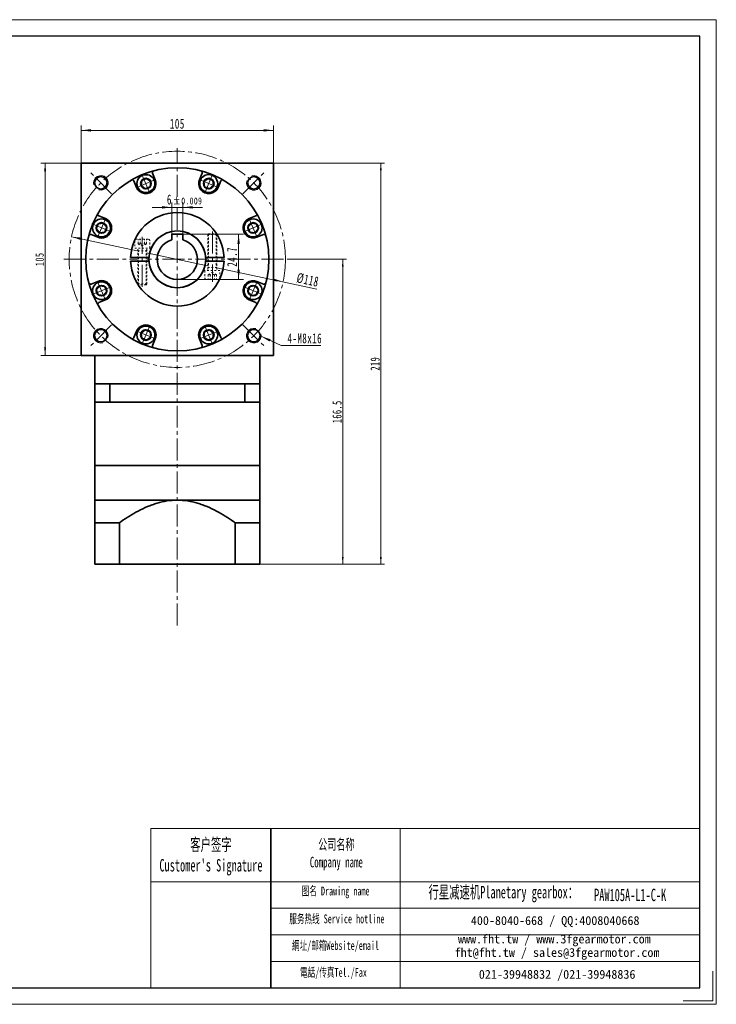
# Model space of a CAD drawing. Header units: millimetres. Extents: x 3821 to 4581, y -174 to 374.
# Tile 2 of 2: x 4201 to 4581, y -174 to 364. Entities that reach past the tile are written whole.
import ezdxf

# ---------------------------------------------------------------- set-up
doc = ezdxf.new("R2010")
doc.units = ezdxf.units.MM
doc.set_wipeout_variables(frame=1)
doc.linetypes.add('点画线', pattern=[18, 12, -2, 2, -2])
doc.linetypes.add('虚线', pattern=[2, 1, -1])
doc.layers.get('0').update_dxf_attribs({"lineweight": 35})
for name, color, linetype, lineweight in [('7标注层', 4, 'Continuous', 18), ('CDRAFT0', 7, 'Continuous', 35), ('EB0', 7, 'Continuous', 35), ('EB0_1', 7, 'Continuous', 35), ('SLD-0', 7, 'Continuous', 18), ('中心线层', 1, '点画线', 18), ('图框_外框线', 7, 'Continuous', 18), ('尺寸线层', 3, 'Continuous', 18), ('粗实线层', 7, 'Continuous', 35), ('粗实线层_1', 7, 'Continuous', 35), ('虚线层', 6, '虚线', 18)]:
    doc.layers.add(name, color=color, linetype=linetype, lineweight=lineweight)
doc.styles.add('SLDTEXTSTYLE4', font='txt', dxfattribs={"width": 0.611111})
doc.styles.add('标准', font='txt', dxfattribs={"width": 0.667})
doc.dimstyles.new('a4-1-1', dxfattribs={"dimtxt": 3, "dimasz": 3, "dimexe": 1.5, "dimexo": 0, "dimgap": 0.5, "dimtad": 1, "dimdec": 3, "dimdsep": 46, "dimtxsty": '标准', "dimblk": '_CAXARROW', "dimcen": 0, "dimdle": 6, "dimazin": 2, "dimtfac": 0.707107, "dimtdec": 3, "dimtix": 1, "dimtmove": 2, "dimatfit": 3, "dimfxl": 0, "dimfrac": 2, "dimtolj": 1, "dimarcsym": 0})
doc.dimstyles.new('a4-1-1.5', dxfattribs={"dimtxt": 4.5, "dimasz": 4.5, "dimexe": 2.25, "dimexo": 0, "dimgap": 0.75, "dimtad": 1, "dimdec": 3, "dimdsep": 46, "dimtxsty": '标准', "dimblk": '_CAXARROW', "dimcen": 0, "dimdle": 9, "dimazin": 2, "dimtfac": 0.707107, "dimtdec": 3, "dimtix": 1, "dimtmove": 2, "dimatfit": 3, "dimfxl": 0, "dimfrac": 2, "dimtolj": 1, "dimarcsym": 0})
doc.dimstyles.new('标准', dxfattribs={"dimtxt": 3.5, "dimasz": 4, "dimexe": 2, "dimexo": 0, "dimtad": 1, "dimdsep": 46, "dimtxsty": '标准', "dimblk": '_CAXARROW', "dimcen": 0, "dimdle": 8, "dimazin": 2, "dimtfac": 0.707107, "dimtdec": 3, "dimtmove": 2, "dimatfit": 3, "dimfxl": 0, "dimfrac": 2, "dimtolj": 1, "dimarcsym": 0})

# ---------------------------------------------------------------- blocks, each defined once
blk = doc.blocks.new('*X25')
at = {"layer": '尺寸线层', "linetype": 'Continuous'}
for points in [[(4234.45, 303.31), (4239.85, 303.98), (4239.85, 302.63)], [(4339.45, 303.31), (4334.05, 303.98), (4334.05, 302.63)]]:
    blk.add_hatch(color=0, dxfattribs=at).paths.add_polyline_path(points, flags=0)
at = {"layer": '尺寸线层', "color": 0, "linetype": 'Continuous'}
for p, q in [((4234.45, 285.41), (4234.45, 306.01)), ((4234.45, 303.31), (4339.45, 303.31)), ((4339.45, 285.41), (4339.45, 306.01))]:
    blk.add_line(p, q, dxfattribs=at)
at = {"layer": '尺寸线层', "color": 0, "insert": (4286.95, 306.88), "char_height": 5.4, "width": 14.0022, "attachment_point": 5, "line_spacing_factor": 1.15057, "style": '标准'}
blk.add_mtext('\\T1.1;105', dxfattribs=at)
blk = doc.blocks.new('_CAXARROW')
blk.add_hatch(color=0).paths.add_polyline_path([(0, 0), (-1, 0.125), (-1, -0.125)], flags=0)
blk = doc.blocks.new('*X26')
at = {"layer": '尺寸线层', "linetype": 'Continuous'}
for points in [[(4214.82, 285.41), (4215.39, 280.91), (4214.26, 280.91)], [(4214.82, 180.41), (4215.39, 184.91), (4214.26, 184.91)]]:
    blk.add_hatch(color=0, dxfattribs=at).paths.add_polyline_path(points, flags=0)
at = {"layer": '尺寸线层', "color": 0, "linetype": 'Continuous'}
for p, q in [((4234.45, 285.41), (4212.57, 285.41)), ((4214.82, 285.41), (4214.82, 180.41)), ((4234.45, 180.41), (4212.57, 180.41))]:
    blk.add_line(p, q, dxfattribs=at)
at = {"layer": '尺寸线层', "color": 0, "insert": (4211.85, 232.91), "char_height": 4.5, "width": 11.6685, "attachment_point": 5, "rotation": 90, "line_spacing_factor": 1.15057, "style": '标准'}
blk.add_mtext('\\T1.1;105', dxfattribs=at)
blk = doc.blocks.new('*X27')
at = {"layer": '中心线层', "linetype": '点画线', "lineweight": 18}
for p, q in [((0, -5.64), (0, 5.64)), ((-5.64, 0), (5.64, 0))]:
    blk.add_line(p, q, dxfattribs=at)
at = {"layer": '粗实线层'}
for p, q in [((-2.89, 0), (-1.44, 2.5)), ((-2.89, 0), (-1.44, -2.5)), ((-1.44, 2.5), (1.44, 2.5)), ((2.89, 0), (1.44, 2.5)), ((2.89, 0), (1.44, 2.5)), ((2.89, 0), (1.44, -2.5)), ((-1.44, -2.5), (1.44, -2.5))]:
    blk.add_line(p, q, dxfattribs=at)
blk.add_circle((0, 0), 2.89, dxfattribs=at)
for start, end in [(0, 180), (180, 360)]:
    blk.add_arc((0, 0), 4.89, start, end, dxfattribs=at)
blk = doc.blocks.new('*X28')
at = {"layer": '尺寸线层', "linetype": 'Continuous'}
blk.add_hatch(color=0, dxfattribs=at).paths.add_polyline_path([(-11.71, 4.98), (-6.52, 3.35), (-7.08, 2.12)], flags=0)
at = {"layer": '尺寸线层', "color": 0, "linetype": 'Continuous'}
blk.add_line((-11.71, 4.98), (-0.81, 0), dxfattribs=at)
at = {"layer": '尺寸线层', "color": 0}
for p, q in [((-0.81, 0), (0, 0)), ((0, 0), (20.82, 0)), ((0, 0), (0, 0))]:
    blk.add_line(p, q, dxfattribs=at)
at = {"layer": '尺寸线层', "color": 0, "insert": (2.7, 1.08), "char_height": 5.4, "width": 36.2438, "attachment_point": 7, "line_spacing_factor": 1.15057, "style": '标准'}
blk.add_mtext('\\T1.1;4-M8x16', dxfattribs=at)
blk = doc.blocks.new('*X31')
at = {"layer": '尺寸线层', "linetype": 'Continuous'}
for points in [[(4229.25, 245.21), (4234.39, 243.42), (4234.67, 244.74)], [(4344.65, 220.61), (4339.23, 221.08), (4339.51, 222.4)]]:
    blk.add_hatch(color=0, dxfattribs=at).paths.add_polyline_path(points, flags=0)
at = {"layer": '尺寸线层', "color": 0, "linetype": 'Continuous'}
blk.add_line((4363.01, 216.7), (4229.25, 245.21), dxfattribs=at)
at = {"layer": '尺寸线层', "color": 0, "insert": (4358.13, 221.64), "char_height": 5.4, "width": 23.2228, "attachment_point": 5, "rotation": 347.9695, "line_spacing_factor": 1.15057, "style": '标准'}
blk.add_mtext('\\T1.1;%%C118', dxfattribs=at)
blk = doc.blocks.new('*X33')
at = {"layer": '中心线层'}
blk.add_line((21.25, 0), (-6.07, 0), dxfattribs=at)
at = {"layer": '虚线层'}
for p, q in [((-4.82, 3.31), (-4.82, -3.31)), ((-2.32, 2.31), (-4.82, 2.31)), ((-2.32, 1.15), (-4.82, 1.15)), ((0, 4.14), (-3.99, 4.14)), ((-2.32, 2.31), (-0.99, 0)), ((-2.32, -2.31), (-0.99, 0)), ((0, -4.14), (0, 4.14)), ((19.62, 2.5), (0, 2.5)), ((1.6, 2.12), (0.95, 2.5)), ((1.6, -2.5), (1.6, 2.5)), ((20, 2.12), (1.6, 2.12)), ((19.62, 2.5), (19.62, -2.5)), ((20, 2.12), (19.62, 2.5)), ((20, 2.12), (20, -2.12)), ((-2.32, -1.15), (-4.82, -1.15)), ((-2.32, -2.31), (-4.82, -2.31)), ((-3.99, -4.14), (0, -4.14)), ((19.62, -2.5), (0, -2.5)), ((1.6, -2.12), (0.95, -2.5)), ((20, -2.12), (1.6, -2.12)), ((20, -2.12), (19.62, -2.5))]:
    blk.add_line(p, q, dxfattribs=at)
for centre, radius, start, end in [((-3.99, 3.31), 0.828, 90, 180), ((-3.47, 1.73), 1.29, 333.4349, 26.5651), ((-6.71, 0), 4.54, 345.2529, 14.7471), ((-3.99, -3.31), 0.828, 180, 270), ((-3.47, -1.73), 1.29, 333.4349, 26.5651)]:
    blk.add_arc(centre, radius, start, end, dxfattribs=at)
blk = doc.blocks.new('45ghkkl_2')
for points in [[(-19.13, -13.85), (-18.47, -13.85), (-17, -13.85), (-16.63, -13.47), (-16.63, 4.55), (-16.63, 5.2), (-16.63, 6.15), (-14.99, 6.15), (-14.99, 10.15), (-14.99, 10.15), (-15.01, 10.36), (-15.1, 10.56), (-15.23, 10.73), (-15.4, 10.86), (-15.6, 10.95), (-15.81, 10.97), (-15.81, 10.97), (-16.82, 10.97), (-17.97, 10.97), (-18.47, 10.97), (-19.13, 10.97), (-20.28, 10.97), (-21.44, 10.97), (-22.44, 10.97), (-22.44, 10.97), (-22.65, 10.95), (-22.85, 10.86), (-23.02, 10.73), (-23.16, 10.56), (-23.24, 10.36), (-23.27, 10.15), (-23.27, 10.15), (-23.27, 6.15), (-21.63, 6.15), (-21.63, 6.15), (-21.63, 5.2), (-21.63, 4.55), (-21.63, -13.47), (-21.25, -13.85)], [(19.13, 13.85), (18.47, 13.85), (17, 13.85), (16.63, 13.47), (16.63, -4.55), (16.63, -5.2), (16.63, -6.15), (14.99, -6.15), (14.99, -10.15), (14.99, -10.15), (15.01, -10.36), (15.1, -10.56), (15.23, -10.73), (15.4, -10.86), (15.6, -10.95), (15.81, -10.97), (15.81, -10.97), (16.82, -10.97), (17.97, -10.97), (18.47, -10.97), (19.13, -10.97), (20.28, -10.97), (21.44, -10.97), (22.44, -10.97), (22.44, -10.97), (22.65, -10.95), (22.85, -10.86), (23.02, -10.73), (23.16, -10.56), (23.24, -10.36), (23.27, -10.15), (23.27, -10.15), (23.27, -6.15), (21.63, -6.15), (21.63, -6.15), (21.63, -5.2), (21.63, -4.55), (21.63, 13.47), (21.25, 13.85)]]:
    blk.add_wipeout(points).dxf.layer = '粗实线层'
at = {"layer": '粗实线层'}
for p, q in [((-25.48, 1), (-15.47, 1)), ((15.47, 1), (25.48, 1)), ((-25.48, -1), (-15.47, -1)), ((15.47, -1), (25.48, -1))]:
    blk.add_line(p, q, dxfattribs=at)
for radius, start, end in [(25.5, 2.2475, 177.7525), (15.5, 3.6991, 176.3009), (25.5, 182.2475, 357.7525), (15.5, 183.6991, 356.3009)]:
    blk.add_arc((0, 0), radius, start, end, dxfattribs=at)
for p, rotation in [((-19.13, 6.15), 270), ((19.13, -6.15), 90)]:
    blk.add_blockref('*X33', p, dxfattribs=dict(at, rotation=rotation))
blk = doc.blocks.new('*X34')
at = {"layer": '尺寸线层', "linetype": 'Continuous'}
for points in [[(4320.39, 246.61), (4321.06, 241.21), (4319.71, 241.21)], [(4320.39, 221.91), (4321.06, 227.31), (4319.71, 227.31)]]:
    blk.add_hatch(color=0, dxfattribs=at).paths.add_polyline_path(points, flags=0)
at = {"layer": '尺寸线层', "color": 0, "linetype": 'Continuous'}
for p, q in [((4289.95, 246.61), (4323.09, 246.61)), ((4320.39, 246.61), (4320.39, 221.91)), ((4286.95, 221.91), (4323.09, 221.91))]:
    blk.add_line(p, q, dxfattribs=at)
at = {"layer": '尺寸线层', "color": 0, "insert": (4316.82, 234.26), "char_height": 5.4, "width": 19.7573, "attachment_point": 5, "rotation": 90, "line_spacing_factor": 1.15057, "style": '标准'}
blk.add_mtext('\\T1.1;24.7', dxfattribs=at)
blk = doc.blocks.new('*X36')
at = {"layer": '尺寸线层', "color": 0, "char_height": 5.4, "attachment_point": 1, "line_spacing_factor": 1.15057, "style": '标准'}
for s, insert, width in [('\\T1.1;6', (4281.27, 268.27), 63.0097), ('\\T1.1;{\\H0.707107x;%%P0.009}', (4284.55, 266.69), 52.8645)]:
    blk.add_mtext(s, dxfattribs=dict(at, insert=insert, width=width))
blk = doc.blocks.new('*X35')
at = {"layer": '尺寸线层', "linetype": 'Continuous'}
for points in [[(4283.95, 261.26), (4278.55, 260.59), (4278.55, 261.94)], [(4289.95, 261.26), (4295.35, 260.59), (4295.35, 261.94)]]:
    blk.add_hatch(color=0, dxfattribs=at).paths.add_polyline_path(points, flags=0)
at = {"layer": '尺寸线层', "color": 0, "linetype": 'Continuous'}
for p, q in [((4283.95, 246.61), (4283.95, 263.96)), ((4289.95, 246.61), (4289.95, 263.96)), ((4300.75, 261.26), (4273.15, 261.26))]:
    blk.add_line(p, q, dxfattribs=at)
at = {"layer": '尺寸线层', "color": 0}
blk.add_blockref('*X36', (0, 0), dxfattribs=at)
blk = doc.blocks.new('*X42')
at = {"layer": '尺寸线层', "linetype": 'Continuous'}
for points in [[(4397.99, 285.41), (4397.49, 281.41), (4398.49, 281.41)], [(4397.99, 66.41), (4397.49, 70.41), (4398.49, 70.41)]]:
    blk.add_hatch(color=0, dxfattribs=at).paths.add_polyline_path(points, flags=0)
at = {"layer": '尺寸线层', "color": 0, "linetype": 'Continuous'}
for p, q in [((4339.45, 285.41), (4399.99, 285.41)), ((4397.99, 66.41), (4397.99, 285.41)), ((4331.95, 66.41), (4399.99, 66.41))]:
    blk.add_line(p, q, dxfattribs=at)
at = {"layer": '尺寸线层', "color": 0, "insert": (4394.89, 175.91), "char_height": 5, "width": 13.2174, "attachment_point": 5, "rotation": 90, "line_spacing_factor": 1.15057, "style": '标准'}
blk.add_mtext('\\T1.1;219', dxfattribs=at)
blk = doc.blocks.new('*X43')
at = {"layer": '尺寸线层', "linetype": 'Continuous'}
for points in [[(4377.21, 232.91), (4377.71, 228.91), (4376.71, 228.91)], [(4377.21, 66.41), (4377.71, 70.41), (4376.71, 70.41)]]:
    blk.add_hatch(color=0, dxfattribs=at).paths.add_polyline_path(points, flags=0)
at = {"layer": '尺寸线层', "color": 0, "linetype": 'Continuous'}
for p, q in [((4348.95, 232.91), (4379.21, 232.91)), ((4377.21, 232.91), (4377.21, 66.41)), ((4331.95, 66.41), (4379.21, 66.41))]:
    blk.add_line(p, q, dxfattribs=at)
at = {"layer": '尺寸线层', "color": 0, "insert": (4374.11, 149.66), "char_height": 5, "width": 23.1179, "attachment_point": 5, "rotation": 90, "line_spacing_factor": 1.15057, "style": '标准'}
blk.add_mtext('\\T1.1;166.5', dxfattribs=at)

msp = doc.modelspace()

# ---------------------------------------------------------------- linework, layer by layer
msp.add_line((4337.9632, -77.8767), (4337.9632, -164.7634))
at = {"color": 7, "linetype": 'Continuous', "lineweight": 0}
for centre, start, end in [((4245.2315, 274.6294), 255, 195), ((4245.2315, 274.6294), 255, 195), ((4328.6701, 274.6294), 165, 105), ((4328.6701, 274.6294), 165, 105), ((4245.2315, 191.1908), 345, 285), ((4245.2315, 191.1908), 345, 285), ((4328.6701, 191.1908), 75, 15), ((4328.6701, 191.1908), 75, 15)]:
    msp.add_arc(centre, 4, start, end, dxfattribs=at)
at = {"layer": '7标注层', "color": 0}
msp.add_line((4272.4208, -77.8767), (4272.4208, -164.7485), dxfattribs=at)
at = {"layer": 'CDRAFT0', "color": 7}
for points in [[(4255.3308, 89.0785), (4255.6025, 89.2712), (4255.8751, 89.4627), (4259.2091, 91.7854), (4262.352, 93.7645), (4267.2669, 96.3602), (4268.939, 97.1624), (4271.513, 98.2434), (4272.3821, 98.5832), (4274.1453, 99.216), (4275.0396, 99.5088), (4279.522, 100.8232), (4283.1867, 101.4101), (4286.9508, 101.4101)], [(4318.5708, 89.0785), (4318.299, 89.2712), (4318.0265, 89.4627), (4314.6925, 91.7854), (4311.5496, 93.7645), (4306.6347, 96.3602), (4304.9625, 97.1624), (4302.3885, 98.2434), (4301.5195, 98.5832), (4299.7563, 99.216), (4298.8619, 99.5088), (4294.3795, 100.8232), (4290.7149, 101.4101), (4286.9508, 101.4101)]]:
    msp.add_open_spline(points, degree=3, knots=[0, 0, 0, 0, 0.99720046, 0.99720046, 12.1623426, 12.1623426, 17.74491368, 17.74491368, 20.53619921, 20.53619921, 23.32748475, 23.32748475, 34.49262689, 34.49262689, 34.49262689, 34.49262689], dxfattribs=at)
at = {"layer": 'EB0'}
for p, q in [((4241.9508, 164.9101), (4241.9508, 120.4101)), ((4331.9508, 164.9101), (4241.9508, 164.9101)), ((4326.9508, 164.9101), (4331.9508, 164.9101)), ((4331.9508, 164.9101), (4331.9508, 144.9101)), ((4331.9508, 154.9101), (4241.9508, 154.9101)), ((4331.9508, 144.9101), (4331.9508, 120.4101)), ((4331.9508, 120.4101), (4241.9508, 120.4101)), ((4331.9508, 120.4101), (4241.9508, 120.4101))]:
    msp.add_line(p, q, dxfattribs=at)
at = {"layer": 'EB0_1'}
for p, q in [((4241.9508, 120.4101), (4241.9508, 101.4101)), ((4331.9508, 120.4101), (4241.9508, 120.4101)), ((4241.9508, 120.4101), (4241.9508, 101.4101)), ((4331.9508, 120.4101), (4241.9508, 120.4101)), ((4331.9508, 120.4101), (4241.9508, 120.4101)), ((4241.9508, 120.4101), (4241.9508, 66.4097)), ((4331.9508, 120.4101), (4331.9508, 66.4097)), ((4331.9508, 120.4101), (4331.9508, 66.4097)), ((4255.3308, 89.0785), (4255.3308, 66.4097)), ((4318.5708, 89.0785), (4318.5708, 66.4097)), ((4331.9508, 66.4097), (4241.9508, 66.4097))]:
    msp.add_line(p, q, dxfattribs=at)
at = {"layer": '中心线层'}
for p, q in [((4286.9508, 33.0031), (4286.9508, 293.6722)), ((4251.128, 268.7329), (4239.2323, 280.6286)), ((4322.7736, 268.7329), (4334.6693, 280.6286)), ((4224.9508, 232.9101), (4348.9508, 232.9101)), ((4251.128, 197.0873), (4239.2323, 185.1916)), ((4322.7736, 197.0873), (4334.6693, 185.1916))]:
    msp.add_line(p, q, dxfattribs=at)
at = {"layer": '图框_外框线'}
for p, q in [((4272.4208, -77.8767), (4337.9632, -77.8767)), ((4337.9632, -77.8767), (4337.9632, -164.7485)), ((4337.9632, -77.8767), (4571.9686, -77.8767)), ((4408.5808, -77.8767), (4408.5808, -164.7485)), ((4272.4208, -106.8659), (4337.9632, -106.8659)), ((4337.9632, -106.8659), (4571.9686, -106.8659)), ((4337.9632, -121.3605), (4571.9686, -121.3605)), ((4337.9632, -135.8551), (4571.9686, -135.8551)), ((4337.9632, -150.3497), (4571.9686, -150.3497))]:
    msp.add_line(p, q, dxfattribs=at)
at = {"layer": '图框_外框线', "color": 3}
msp.add_lwpolyline([(4579.2079, -155.6994), (4579.2079, -171.9878), (4562.9195, -171.9878)], dxfattribs=at)
at = {"layer": '粗实线层'}
for p, q in [((4234.4508, 285.4101), (4234.4508, 180.4101)), ((4234.4508, 285.4101), (4339.4508, 285.4101)), ((4339.4508, 285.4101), (4339.4508, 180.4101)), ((4298.9945, 276.3585), (4300.4552, 279.8849)), ((4264.7444, 272.149), (4263.2837, 275.6754)), ((4309.1572, 272.149), (4310.6179, 275.6754)), ((4326.1896, 255.1165), (4329.716, 256.5772)), ((4243.5024, 244.9539), (4239.976, 246.4145)), ((4330.3991, 220.8664), (4333.9256, 219.4057)), ((4247.7119, 210.7037), (4244.1855, 209.243)), ((4309.1572, 193.6713), (4310.6179, 190.1448)), ((4274.907, 189.4617), (4273.4463, 185.9353)), ((4339.4508, 180.4101), (4234.4508, 180.4101)), ((4241.9508, 164.9101), (4241.9508, 180.4101)), ((4331.9508, 164.9101), (4331.9508, 180.4101)), ((4250.1384, 164.9101), (4250.1384, 154.9101)), ((4323.7632, 164.9101), (4323.7632, 154.9101)), ((4241.9508, 101.4101), (4331.9508, 101.4101))]:
    msp.add_line(p, q, dxfattribs=at)
for centre, radius in [((4286.9508, 232.9101), 50), ((4245.2315, 274.6294), 3.4), ((4328.6701, 274.6294), 3.4), ((4245.2315, 191.1908), 3.4), ((4328.6701, 191.1908), 3.4)]:
    msp.add_circle(centre, radius, dxfattribs=at)
for centre, radius, start, end in [((4299.5313, 280.2676), 1, 337.499975, 75.122987), ((4262.3598, 275.2927), 1, 22.499975, 120.122987), ((4269.8257, 274.2537), 5.5, 202.5, 22.5), ((4304.0759, 274.2537), 5.5, 157.5, 337.5), ((4311.5418, 275.2927), 1, 59.877013, 157.500025), ((4245.6072, 250.0352), 5.5, 247.5, 67.5), ((4328.2944, 250.0352), 5.5, 112.5, 292.5), ((4329.3334, 257.5011), 1, 292.499975, 30.122987), ((4239.5933, 245.4907), 1, 67.499975, 165.122987), ((4245.6072, 215.785), 5.5, 292.5, 112.5), ((4328.2944, 215.785), 5.5, 67.5, 247.5), ((4334.3082, 220.3296), 1, 247.499975, 345.122987), ((4244.5682, 208.3191), 1, 112.499975, 210.122987), ((4269.8257, 191.5665), 5.5, 337.5, 157.5), ((4304.0759, 191.5665), 5.5, 22.5, 202.5), ((4311.5418, 190.5275), 1, 202.499975, 300.122987), ((4274.3702, 185.5526), 1, 157.499975, 255.122987)]:
    msp.add_arc(centre, radius, start, end, dxfattribs=at)
at = {"layer": '粗实线层_1'}
for p, q in [((4255.3308, 89.0785), (4241.9508, 89.0785)), ((4318.5708, 89.0785), (4331.9508, 89.0785))]:
    msp.add_line(p, q, dxfattribs=at)

# ---------------------------------------------------------------- block references
at = {"layer": '尺寸线层'}
msp.add_blockref('*X28', (4344.3655, 185.901), dxfattribs=at)
at = {"layer": '粗实线层', "rotation": 337.5000000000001}
msp.add_blockref('*X27', (4304.0759, 274.2537), dxfattribs=at)

# ---------------------------------------------------------------- texts
at = {"layer": 'SLD-0', "color": 1, "attachment_point": 2, "style": 'SLDTEXTSTYLE4'}
for s, insert, char_height, width in [("{\\fSimSun|b1|i0|c134|p2;客户签字\\PCustomer's Signature}", (4305.305, -83.2398), 6.764147, 84.146691), ('{\\fSimSun|b1|i0|c134|p2;公司名称\\PCompany name}', (4373.7199, -83.5988), 5.797841, 75.063934), ('{\\fSimSun|b1|i0|c134|p2;图名 Drawing name}', (4373.3236, -109.5377), 4.831534, 61.788962), ('{\\fSimSun|b1|i0|c134|p2;  \\H1.1667x;行星减速机Planetary gearbox\\fSimSun|b0|i0|c134|p2;：}', (4462.396, -109.165), 5.797841, 91.186351), ('PAW105A-L1-C-K', (4534.0258, -110.7044), 6.764147, 49.225947), ('{\\fSimSun|b1|i0|c134|p2;服务热线 Service hotline}', (4374.0088, -124.7304), 4.831534, 68.838839), ('{\\fSimSun|b1|i0|c134|p2;網址/邮箱Website/email}', (4373.2564, -139.2871), 4.831534, 71.654752), ('{\\fSimSun|b1|i0|c134|p2;電話/传真Tel./Fax}', (4372.174, -153.9572), 4.831534, 72.516549)]:
    msp.add_mtext(s, dxfattribs=dict(at, insert=insert, char_height=char_height, width=width))
at = {"layer": 'SLD-0', "color": 1, "char_height": 4.831534, "attachment_point": 2}
for s, insert, width in [('{\\fSimSun|b1|i0|c134|p2;400-8040-668 / QQ:4008040668}', (4493.1079, -125.6536), 140.672086), ('{\\fSimSun|b1|i0|c134|p2;www.fht.tw / www.3fgearmotor.com }', (4492.6624, -135.717), 140.830444), ('{\\fSimSun|b1|i0|c134|p2;fht@fht.tw / sales@3fgearmotor.com }', (4494.1349, -143.0742), 140.830444), ('{\\fSimSun|b1|i0|c134|p2;021-39948832 /021-39948836 }', (4494.1854, -155.0136), 107.534697)]:
    msp.add_mtext(s, dxfattribs=dict(at, insert=insert, width=width))

# ---------------------------------------------------------------- dimensions: what is measured, and where the dimension line sits
at = {"layer": '尺寸线层'}
for base, p2, angle, dimstyle, picture, middle in [((4339.4508, 303.3056), (4339.4508, 285.4101), 0, 'a4-1-1', '*X25', (4286.9508, 306.8764)), ((4214.8227, 180.4101), (4234.4508, 180.4101), 270, 'a4-1-1.5', '*X26', (4211.847, 232.9101))]:
    dim = msp.add_linear_dim(base=base, p1=(4234.4508, 285.4101), p2=p2, angle=angle, dimstyle=dimstyle, override={"dimsah": 1, "dimtfill": 1, "dimtzin": 8}, dxfattribs=at)
    dim.commit()
    dim.dimension.update_dxf_attribs({"geometry": picture, "text_midpoint": middle, "dimtype": 160})

# ---------------------------------------------------------------- next in the draw order: wipeouts: each hides what was drawn before it
for points in [[(4274.3435, 276.125), (4273.9655, 276.8565), (4273.9655, 276.8565), (4273.0833, 277.9006), (4271.9467, 278.6598), (4270.6443, 279.0747), (4269.2779, 279.1129), (4267.9544, 278.7715), (4267.9544, 278.7715), (4266.777, 278.077), (4265.8379, 277.0838), (4265.2104, 275.8695), (4264.9434, 274.529), (4265.058, 273.1669), (4265.058, 273.1669), (4265.3079, 272.3824), (4265.3079, 272.3824), (4265.9462, 271.2769), (4266.8489, 270.3742), (4267.9544, 269.7359), (4269.1874, 269.4056), (4270.464, 269.4056), (4271.697, 269.7359), (4271.697, 269.7359), (4273.0015, 270.5353), (4273.9951, 271.6987), (4274.5806, 273.1122), (4274.7006, 274.6374)], [(4247.4785, 254.553), (4246.694, 254.8029), (4246.694, 254.8029), (4245.3319, 254.9174), (4243.9914, 254.6505), (4242.777, 254.023), (4241.7838, 253.0839), (4241.0894, 251.9065), (4241.0894, 251.9065), (4240.7479, 250.583), (4240.7862, 249.2166), (4241.2011, 247.9142), (4241.9603, 246.7775), (4243.0044, 245.8954), (4243.0044, 245.8954), (4243.7358, 245.5174), (4243.7358, 245.5174), (4244.9689, 245.187), (4246.2454, 245.187), (4247.4785, 245.5174), (4248.584, 246.1557), (4249.4867, 247.0583), (4250.1249, 248.1639), (4250.1249, 248.1639), (4250.4821, 249.6515), (4250.3621, 251.1767), (4249.7766, 252.5902), (4248.783, 253.7536)], [(4330.1657, 245.5174), (4330.8971, 245.8954), (4330.8971, 245.8954), (4331.9413, 246.7775), (4332.7005, 247.9142), (4333.1154, 249.2166), (4333.1536, 250.583), (4332.8122, 251.9065), (4332.8122, 251.9065), (4332.1177, 253.0839), (4331.1245, 254.023), (4329.9102, 254.6505), (4328.5696, 254.9174), (4327.2075, 254.8029), (4327.2075, 254.8029), (4326.4231, 254.553), (4326.4231, 254.553), (4325.3175, 253.9147), (4324.4149, 253.012), (4323.7766, 251.9065), (4323.4462, 250.6735), (4323.4462, 249.3969), (4323.7766, 248.1639), (4323.7766, 248.1639), (4324.576, 246.8594), (4325.7394, 245.8658), (4327.1528, 245.2803), (4328.6781, 245.1603)], [(4243.7358, 220.3028), (4243.0044, 219.9248), (4243.0044, 219.9248), (4241.9603, 219.0427), (4241.2011, 217.906), (4240.7862, 216.6036), (4240.7479, 215.2373), (4241.0894, 213.9137), (4241.0894, 213.9137), (4241.7838, 212.7364), (4242.777, 211.7972), (4243.9914, 211.1697), (4245.3319, 210.9028), (4246.694, 211.0173), (4246.694, 211.0173), (4247.4785, 211.2673), (4247.4785, 211.2673), (4248.584, 211.9055), (4249.4867, 212.8082), (4250.1249, 213.9137), (4250.4553, 215.1468), (4250.4553, 216.4233), (4250.1249, 217.6563), (4250.1249, 217.6563), (4249.3256, 218.9608), (4248.1622, 219.9544), (4246.7487, 220.5399), (4245.2235, 220.66)], [(4326.4231, 211.2673), (4327.2075, 211.0173), (4327.2075, 211.0173), (4328.5696, 210.9028), (4329.9102, 211.1697), (4331.1245, 211.7972), (4332.1177, 212.7364), (4332.8122, 213.9137), (4332.8122, 213.9137), (4333.1536, 215.2373), (4333.1154, 216.6036), (4332.7005, 217.906), (4331.9413, 219.0427), (4330.8971, 219.9248), (4330.8971, 219.9248), (4330.1657, 220.3028), (4330.1657, 220.3028), (4328.9327, 220.6332), (4327.6561, 220.6332), (4326.4231, 220.3028), (4325.3175, 219.6645), (4324.4149, 218.7619), (4323.7766, 217.6563), (4323.7766, 217.6563), (4323.4195, 216.1687), (4323.5395, 214.6435), (4324.125, 213.23), (4325.1186, 212.0666)], [(4265.3079, 193.4378), (4265.058, 192.6533), (4265.058, 192.6533), (4264.9434, 191.2913), (4265.2104, 189.9507), (4265.8379, 188.7364), (4266.777, 187.7432), (4267.9544, 187.0487), (4267.9544, 187.0487), (4269.2779, 186.7073), (4270.6443, 186.7455), (4271.9467, 187.1604), (4273.0833, 187.9196), (4273.9655, 188.9638), (4273.9655, 188.9638), (4274.3435, 189.6952), (4274.3435, 189.6952), (4274.6739, 190.9282), (4274.6739, 192.2048), (4274.3435, 193.4378), (4273.7052, 194.5433), (4272.8025, 195.446), (4271.697, 196.0843), (4271.697, 196.0843), (4270.2094, 196.4414), (4268.6841, 196.3214), (4267.2707, 195.7359), (4266.1073, 194.7423)], [(4299.5581, 189.6952), (4299.9361, 188.9638), (4299.9361, 188.9638), (4300.8182, 187.9196), (4301.9549, 187.1604), (4303.2573, 186.7455), (4304.6236, 186.7073), (4305.9472, 187.0487), (4305.9472, 187.0487), (4307.1245, 187.7432), (4308.0637, 188.7364), (4308.6912, 189.9507), (4308.9581, 191.2913), (4308.8436, 192.6533), (4308.8436, 192.6533), (4308.5936, 193.4378), (4308.5936, 193.4378), (4307.9554, 194.5433), (4307.0527, 195.446), (4305.9472, 196.0843), (4304.7141, 196.4147), (4303.4376, 196.4147), (4302.2045, 196.0843), (4302.2045, 196.0843), (4300.9001, 195.2849), (4299.9065, 194.1215), (4299.321, 192.708), (4299.2009, 191.1828)]]:
    msp.add_wipeout(points).dxf.layer = '粗实线层'

# ---------------------------------------------------------------- next in the draw order: linework, layer by layer
at = {"layer": '中心线层'}
msp.add_circle((4286.9508, 232.9101), 59, dxfattribs=at)
at = {"layer": '粗实线层'}
for p, q in [((4274.907, 276.3585), (4273.4463, 279.8849)), ((4247.7119, 255.1165), (4244.1855, 256.5772)), ((4330.3991, 244.9539), (4333.9256, 246.4145)), ((4243.5024, 220.8664), (4239.976, 219.4057)), ((4326.1896, 210.7037), (4329.716, 209.243)), ((4264.7444, 193.6713), (4263.2837, 190.1448)), ((4298.9945, 189.4617), (4300.4552, 185.9353))]:
    msp.add_line(p, q, dxfattribs=at)
for centre, start, end in [((4274.3702, 280.2676), 104.877013, 202.500025), ((4244.5682, 257.5011), 149.877013, 247.500025), ((4334.3082, 245.4907), 14.877013, 112.500025), ((4239.5933, 220.3296), 194.877013, 292.500025), ((4329.3334, 208.3191), 329.877013, 67.500025), ((4262.3598, 190.5275), 239.877013, 337.500025), ((4299.5313, 185.5526), 284.877013, 22.500025)]:
    msp.add_arc(centre, 1, start, end, dxfattribs=at)

# ---------------------------------------------------------------- next in the draw order: block references
for p, rotation in [((4269.8257, 274.2537), 22.5), ((4245.6072, 250.0352), 67.50000000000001), ((4328.2944, 250.0352), 292.5000000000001), ((4245.6072, 215.785), 112.5), ((4328.2944, 215.785), 247.5000000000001), ((4269.8257, 191.5665), 157.5000000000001), ((4304.0759, 191.5665), 202.5)]:
    msp.add_blockref('*X27', p, dxfattribs=dict(at, rotation=rotation))

# ---------------------------------------------------------------- next in the draw order: dimensions: what is measured, and where the dimension line sits
at = {"layer": '尺寸线层'}
for base, p1, p2, picture, middle in [((4397.9886, 285.4101), (4331.9508, 66.4097), (4339.4508, 285.4101), '*X42', (4394.8906, 175.9099)), ((4377.2059, 66.4097), (4348.9508, 232.9101), (4331.9508, 66.4097), '*X43', (4374.1079, 149.6599))]:
    dim = msp.add_linear_dim(base=base, p1=p1, p2=p2, angle=90, dimstyle='标准', override={"dimtxt": 5, "dimsah": 1, "dimtfill": 1, "dimtzin": 8, "dimarcsym": 0}, dxfattribs=at)
    dim.commit()
    dim.dimension.update_dxf_attribs({"geometry": picture, "text_midpoint": middle, "dimtype": 160})
dim = msp.add_diameter_dim_2p(p1=(4229.2466, 245.2076), p2=(4344.655, 220.6126), dimstyle='a4-1-1', override={"dimpost": '%%C<>', "dimsah": 1, "dimtfill": 1, "dimtzin": 8}, dxfattribs=at)
dim.commit()
dim.dimension.update_dxf_attribs({"geometry": '*X31', "text_midpoint": (4357.3361, 217.9101), "dimtype": 163})

# ---------------------------------------------------------------- next in the draw order: block references
at = {"layer": '粗实线层'}
msp.add_blockref('45ghkkl_2', (4286.9508, 232.9101), dxfattribs=at)

# ---------------------------------------------------------------- next in the draw order: linework, layer by layer
at = {"layer": '图框_外框线', "color": 3}
msp.add_lwpolyline([(3820.8919, -173.7976), (4581.0177, -173.7976), (4581.0177, 363.7199), (3820.8919, 363.7199)], close=True, dxfattribs=at)
at = {"layer": '图框_外框线', "color": 3, "lineweight": 25}
msp.add_lwpolyline([(3866.1375, -164.7485), (4571.9686, -164.7485), (4571.9686, 354.6708), (3866.1375, 354.6708)], close=True, dxfattribs=at)
at = {"layer": '粗实线层'}
for p, q in [((4289.9508, 246.6101), (4283.9508, 246.6101)), ((4283.9508, 246.6101), (4283.9508, 243.4931)), ((4289.9508, 246.6101), (4289.9508, 243.4931))]:
    msp.add_line(p, q, dxfattribs=at)
msp.add_circle((4286.9508, 232.9101), 15.5, dxfattribs=at)
msp.add_arc((4286.9508, 232.9101), 11, 105.82662, 74.17338, dxfattribs=at)

# ---------------------------------------------------------------- next in the draw order: dimensions: what is measured, and where the dimension line sits
at = {"layer": '尺寸线层'}
dim = msp.add_linear_dim(base=(4283.9508, 261.2609), p1=(4289.9508, 246.6101), p2=(4283.9508, 246.6101), text='6{\\H0.707107x;%%P0.009}', dimstyle='a4-1-1', override={"dimsah": 1, "dimtfill": 1}, dxfattribs=at)
dim.commit()
dim.dimension.update_dxf_attribs({"geometry": '*X35', "text_midpoint": (4289.1475, 265.1995), "dimtype": 160})
dim = msp.add_linear_dim(base=(4320.3892, 221.9101), p1=(4289.9508, 246.6101), p2=(4286.9508, 221.9101), angle=270, dimstyle='a4-1-1', override={"dimsah": 1, "dimtfill": 1, "dimtzin": 8}, dxfattribs=at)
dim.commit()
dim.dimension.update_dxf_attribs({"geometry": '*X34', "text_midpoint": (4316.8184, 234.2601), "dimtype": 160})

doc.saveas('drawing.dxf')
